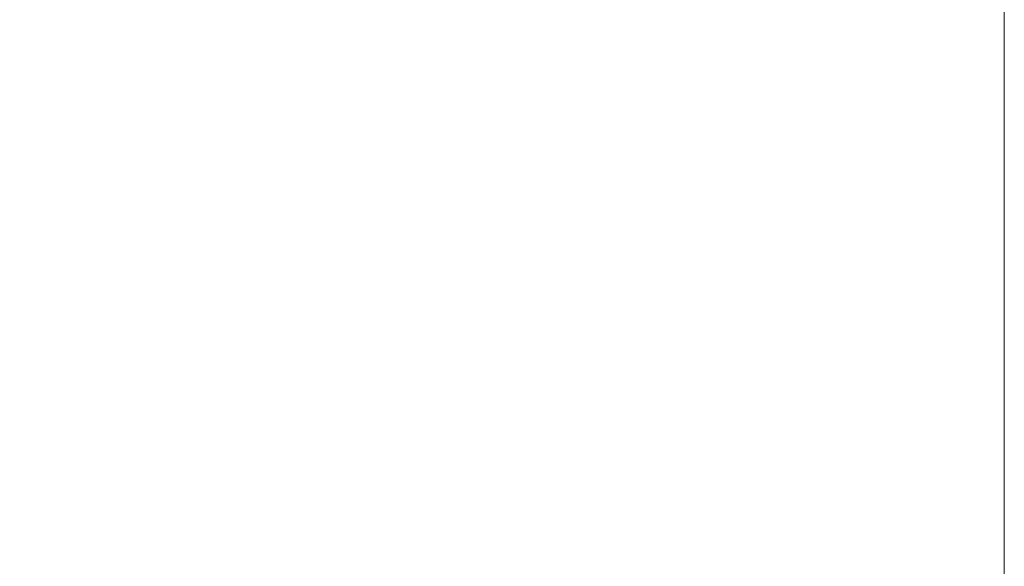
# Model space of a CAD drawing. Header units: centimetres. Extents: x -35.4 to 36.6, y -19.9 to 18.9.
# Tile 26 of 256: x -25.9 to -24.4, y 10.8 to 11.6. Entities that reach past the tile are written whole.
import ezdxf

# ---------------------------------------------------------------- set-up
doc = ezdxf.new("R2010")
doc.units = ezdxf.units.CM
doc.header["$LTSCALE"] = 2.54
doc.layers.add('Lucido design-1', color=7, linetype='Continuous')

# ---------------------------------------------------------------- blocks, each defined once
blk = doc.blocks.new('Gruppo-1')
at = {"color": 92, "linetype": 'Continuous', "lineweight": 9}
for points, invisible_edges in [([(-35.42, 18.9, 0), (-35.42, -19.9, 0), (-24.42, -11.0001, 0), (-35.42, 18.9, 0)], 14), ([(-35.42, 18.9, 0), (-24.42, -11.0001, 0), (-24.42, 11.9, 0), (-35.42, 18.9, 0)], 13), ([(-35.42, 18.9, -1.2), (-35.42, -19.9, -1.2), (-24.42, -11.0001, -1.2), (-35.42, 18.9, -1.2)], 14), ([(-35.42, 18.9, -1.2), (-24.42, -11.0001, -1.2), (-24.42, 11.9, -1.2), (-35.42, 18.9, -1.2)], 13)]:
    blk.add_3dface(points, dxfattribs=dict(at, invisible_edges=invisible_edges))
blk.add_3dface([(-24.42, 11.9, -1.2), (-24.42, 11.9, 0), (-24.42, -11.0001, 0), (-24.42, -11.0001, -1.2)], dxfattribs=at)

msp = doc.modelspace()

# ---------------------------------------------------------------- block references
at = {"layer": 'Lucido design-1', "color": 7}
msp.add_blockref('Gruppo-1', (0, 0), dxfattribs=at)

doc.saveas('drawing.dxf')
